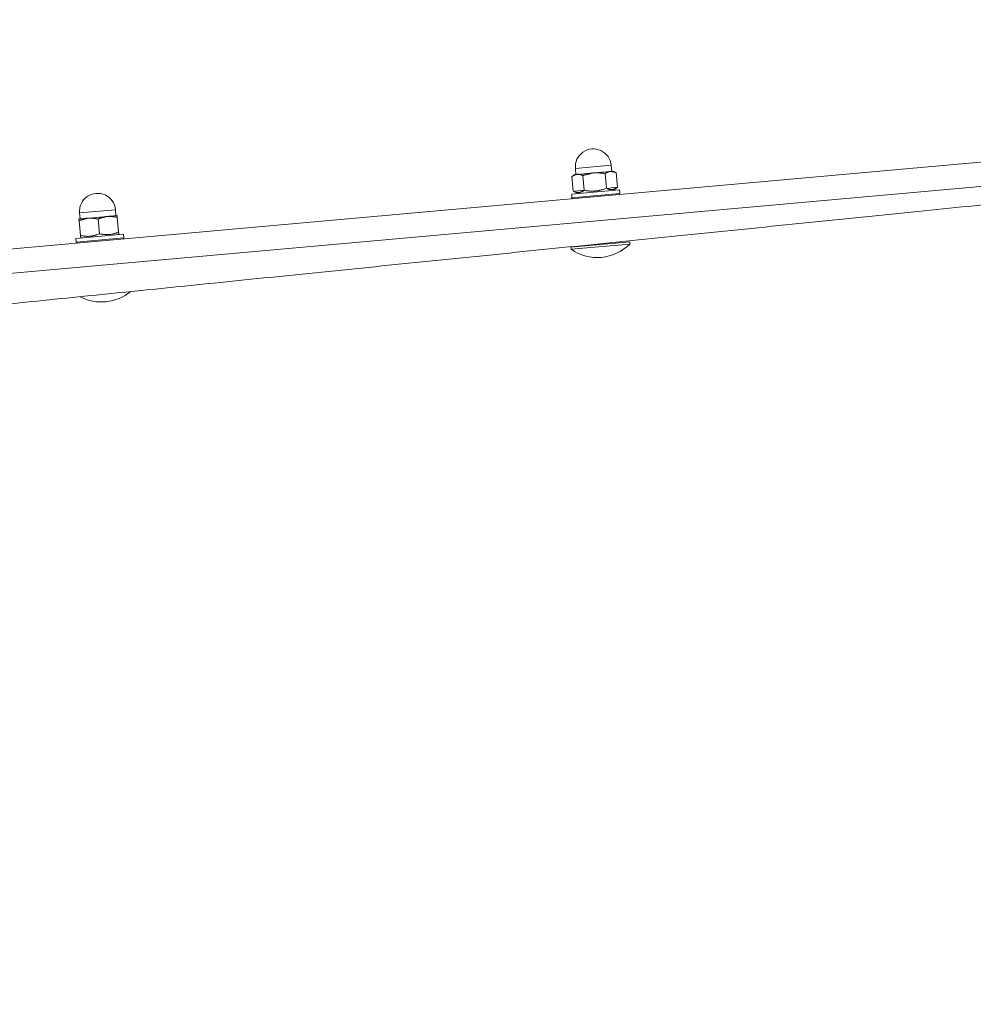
# Model space of a CAD drawing. Header units: feet. Extents: x 7493042 to 7493387, y 5986509 to 5986725.
# Tile 36 of 73: x 7493220.648 to 7493221.046, y 5986661.737 to 5986662.148. Entities that reach past the tile are written whole.
import ezdxf

# ---------------------------------------------------------------- set-up
doc = ezdxf.new("R2010")
doc.units = ezdxf.units.FT
doc.header["$MEASUREMENT"] = 0
for name, color, linetype, lineweight in [('_k_kreskowanie', 250, 'CONTINUOUS', 5), ('_k_urzadzenia', 250, 'CONTINUOUS', 13), ('_k_widok', 7, 'CONTINUOUS', 18), ('_k_wymiar', 7, 'CONTINUOUS', 13), ('_k_ściany', 7, 'CONTINUOUS', 35)]:
    doc.layers.add(name, color=color, linetype=linetype, lineweight=lineweight)
doc.layers.add('_k_niewidoczna', color=72, linetype='CONTINUOUS', lineweight=9, plot=False)
doc.styles.add('GENERATED_STYLE_1', font='MS Gothic.ttf')

# ---------------------------------------------------------------- blocks, each defined once
blk = doc.blocks.new('3009EPZ')
at = {"layer": '_k_niewidoczna', "color": 1, "lineweight": 20, "insert": (-3.165554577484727, -0.2128368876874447), "char_height": 0.24, "width": 11.63444291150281, "attachment_point": 1, "line_spacing_factor": 1.55, "style": 'GENERATED_STYLE_1', "bg_fill": 2}
blk.add_mtext('\\A1;{\\f@MS Gothic|b0|i0|c238|p49;\\C256;\\P\\pi-0.24,l0.24,t0.24,1.2;^I^I3009EPZ\\P\\pi-0.96,l0.96,t0.96,1.2;^I}', dxfattribs=at)
blk = doc.blocks.new('42221')
at = {"layer": '_k_urzadzenia', "lineweight": 13}
for p, q in [((-2.303784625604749, 0.1151000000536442), (-2.303784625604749, 1.025100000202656)), ((-2.303784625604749, 1.025100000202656), (-2.303784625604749, 0.1151000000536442)), ((-2.293784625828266, 1.025100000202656), (-2.293784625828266, 0.1151000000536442)), ((-2.314686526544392, 0.5577750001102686), (-2.314686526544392, 0.5824250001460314)), ((-2.314686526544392, 0.5824250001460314), (-2.313784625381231, 0.5824250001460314)), ((-2.313784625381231, 0.5577750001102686), (-2.313784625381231, 0.5824250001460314)), ((-2.293784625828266, 0.5796000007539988), (-2.29328462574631, 0.5800999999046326)), ((-2.29328462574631, 0.5800999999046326), (-2.29328462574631, 0.5601000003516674)), ((-2.29328462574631, 0.5800999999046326), (-2.291784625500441, 0.5800999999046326)), ((-2.291784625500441, 0.5800999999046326), (-2.291784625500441, 0.5601000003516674)), ((-2.291784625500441, 0.5774000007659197), (-2.29066594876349, 0.5793376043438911)), ((-2.29066594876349, 0.5793376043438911), (-2.284499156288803, 0.5793376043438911)), ((-2.283784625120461, 0.5781000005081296), (-2.284499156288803, 0.5793376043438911)), ((-2.313784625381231, 0.5751000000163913), (-2.313414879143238, 0.5751000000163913)), ((-2.283784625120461, 0.5770282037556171), (-2.283784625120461, 0.5781000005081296)), ((-2.283784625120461, 0.5776000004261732), (-2.281284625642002, 0.5776000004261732)), ((-2.283784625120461, 0.57010000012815), (-2.283784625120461, 0.5770282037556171)), ((-2.281284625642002, 0.5626000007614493), (-2.281284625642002, 0.5776000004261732)), ((-2.29066594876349, 0.5747188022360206), (-2.284499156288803, 0.5747188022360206)), ((-2.283784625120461, 0.5631717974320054), (-2.283784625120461, 0.57010000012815)), ((-2.313784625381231, 0.5651000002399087), (-2.313534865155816, 0.5651000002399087)), ((-2.291784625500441, 0.5628000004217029), (-2.29066594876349, 0.5608623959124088)), ((-2.29066594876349, 0.5654811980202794), (-2.284499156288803, 0.5654811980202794)), ((-2.283784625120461, 0.562100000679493), (-2.283784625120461, 0.5631717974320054)), ((-2.283784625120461, 0.5626000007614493), (-2.281284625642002, 0.5626000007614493)), ((-2.293784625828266, 0.5606000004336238), (-2.29328462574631, 0.5601000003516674)), ((-2.29328462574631, 0.5601000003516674), (-2.291784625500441, 0.5601000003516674)), ((-2.29066594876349, 0.5608623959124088), (-2.284499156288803, 0.5608623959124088)), ((-2.283784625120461, 0.562100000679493), (-2.284499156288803, 0.5608623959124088)), ((-2.314686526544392, 0.5577750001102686), (-2.313784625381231, 0.5577750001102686)), ((-2.293784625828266, 0.372100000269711), (-2.29328462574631, 0.3726000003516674)), ((-2.29328462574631, 0.3726000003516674), (-2.29328462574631, 0.3526000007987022)), ((-2.29328462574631, 0.3726000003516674), (-2.291784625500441, 0.3726000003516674)), ((-2.291784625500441, 0.3726000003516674), (-2.291784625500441, 0.3526000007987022)), ((-2.291784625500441, 0.3699000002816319), (-2.291380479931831, 0.3706000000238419)), ((-2.29066594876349, 0.3706000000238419), (-2.284499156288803, 0.3706000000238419)), ((-2.283784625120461, 0.3666000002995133), (-2.283784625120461, 0.3706000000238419)), ((-2.283784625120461, 0.3700999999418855), (-2.281284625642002, 0.3700999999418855)), ((-2.281284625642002, 0.3551000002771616), (-2.281284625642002, 0.3700999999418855)), ((-2.283784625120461, 0.3585999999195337), (-2.283784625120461, 0.3666000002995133)), ((-2.29066594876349, 0.3626000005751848), (-2.284499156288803, 0.3626000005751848)), ((-2.283784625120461, 0.3546000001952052), (-2.283784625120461, 0.3585999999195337)), ((-2.293784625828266, 0.3530999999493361), (-2.29328462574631, 0.3526000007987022)), ((-2.291784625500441, 0.3552999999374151), (-2.291380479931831, 0.3546000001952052)), ((-2.29066594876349, 0.3546000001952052), (-2.284499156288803, 0.3546000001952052)), ((-2.283784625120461, 0.3551000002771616), (-2.281284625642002, 0.3551000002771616)), ((-2.29328462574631, 0.3526000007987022), (-2.291784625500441, 0.3526000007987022))]:
    blk.add_line(p, q, dxfattribs=at)
for centre, radius, start, end in [((-2.299964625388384, 0.57010000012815), 0.01920000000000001, 140.0643322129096, 219.9356677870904), ((-2.281284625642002, 0.57010000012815), 0.007500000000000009, 270, 90), ((-2.299964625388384, 0.3626000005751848), 0.01920000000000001, 145.7487142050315, 212.8764228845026), ((-2.281284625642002, 0.3626000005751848), 0.007500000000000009, 270, 90), ((-2.303107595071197, 1.43414644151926), 1.246520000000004, 240.684372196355, 269.3125685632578)]:
    blk.add_arc(centre, radius, start, end, dxfattribs=at)
for points, knots in [([(-2.948943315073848, 0.2840158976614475), (-2.948943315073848, 0.2840158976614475), (-2.948620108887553, 0.2845914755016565), (-2.947211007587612, 0.2871008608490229), (-2.946124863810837, 0.2890351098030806), (-2.943200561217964, 0.2942428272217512), (-2.941361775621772, 0.2975174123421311), (-2.937069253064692, 0.3051617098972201), (-2.934615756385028, 0.3095309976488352), (-2.929355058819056, 0.3188994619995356), (-2.92630435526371, 0.3243322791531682), (-2.919408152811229, 0.3366133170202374), (-2.915562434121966, 0.3434619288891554), (-2.907234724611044, 0.3582922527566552), (-2.902750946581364, 0.3662771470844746), (-2.893410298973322, 0.3829113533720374), (-2.888553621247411, 0.3915603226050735), (-2.878833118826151, 0.4088709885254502), (-2.873519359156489, 0.418333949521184), (-2.862185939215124, 0.4385169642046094), (-2.856166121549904, 0.4492373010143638), (-2.843702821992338, 0.471432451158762), (-2.837256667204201, 0.4829120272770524), (-2.82428992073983, 0.5060037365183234), (-2.817769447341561, 0.5176156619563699), (-2.80506899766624, 0.5402331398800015), (-2.798301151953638, 0.5522855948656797), (-2.784255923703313, 0.5772979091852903), (-2.776978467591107, 0.5902578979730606), (-2.762277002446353, 0.6164388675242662), (-2.754849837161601, 0.6296654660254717), (-2.740231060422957, 0.6556991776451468), (-2.733039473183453, 0.6685062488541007), (-2.719292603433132, 0.6929872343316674), (-2.712101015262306, 0.7057943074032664), (-2.697482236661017, 0.7318280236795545), (-2.690055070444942, 0.7450546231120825), (-2.67535360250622, 0.7712355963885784), (-2.668076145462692, 0.7841955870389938), (-2.654030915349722, 0.8092079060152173), (-2.647263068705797, 0.8212603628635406), (-2.634562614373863, 0.8438778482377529), (-2.628042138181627, 0.8554897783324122), (-2.615075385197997, 0.8785814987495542), (-2.60862922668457, 0.8900610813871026), (-2.596165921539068, 0.9122562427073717), (-2.590146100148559, 0.9229765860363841), (-2.578812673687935, 0.9431596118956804), (-2.573498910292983, 0.9526225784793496), (-2.56377840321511, 0.9699332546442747), (-2.558921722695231, 0.9785822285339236), (-2.549581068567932, 0.9952164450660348), (-2.545097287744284, 1.003201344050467), (-2.536769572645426, 1.018031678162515), (-2.532923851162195, 1.024880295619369), (-2.526027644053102, 1.037161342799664), (-2.522976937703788, 1.042594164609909), (-2.517716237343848, 1.051962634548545), (-2.515262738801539, 1.056331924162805), (-2.510970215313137, 1.063976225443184), (-2.5091314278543, 1.067250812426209), (-2.506207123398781, 1.072458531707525), (-2.505120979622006, 1.074392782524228), (-2.50371187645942, 1.07690216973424), (-2.503388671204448, 1.077477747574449), (-2.503388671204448, 1.077477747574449)], [0, 0, 0, 0, 4.211487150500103, 4.211487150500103, 8.422974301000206, 8.422974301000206, 12.63446145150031, 12.63446145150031, 16.84594860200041, 16.84594860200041, 21.05743601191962, 21.05743601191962, 25.26892342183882, 25.26892342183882, 29.48041083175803, 29.48041083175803, 33.69189824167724, 33.69189824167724, 37.90338611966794, 37.90338611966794, 42.11487399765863, 42.11487399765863, 46.32636187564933, 46.32636187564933, 50.53784975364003, 50.53784975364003, 54.74933842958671, 54.74933842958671, 58.9608271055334, 58.9608271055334, 63.17231578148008, 63.17231578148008, 67.38380445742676, 67.38380445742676, 71.59529374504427, 71.59529374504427, 75.8067830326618, 75.8067830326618, 80.01827232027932, 80.01827232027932, 84.22976160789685, 84.22976160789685, 88.44125130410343, 88.44125130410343, 92.65274100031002, 92.65274100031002, 96.86423069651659, 96.86423069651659, 101.0757203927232, 101.0757203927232, 105.2872090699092, 105.2872090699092, 109.4986977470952, 109.4986977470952, 113.7101864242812, 113.7101864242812, 117.9216751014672, 117.9216751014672, 122.1331613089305, 122.1331613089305, 126.3446475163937, 126.3446475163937, 130.5561337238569, 130.5561337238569, 134.7676199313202, 134.7676199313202, 134.7676199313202, 134.7676199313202]), ([(-2.308015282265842, 1.025122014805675), (-2.308015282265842, 1.025122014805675), (-2.308023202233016, 1.024461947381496), (-2.30805773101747, 1.021584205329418), (-2.308084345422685, 1.019366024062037), (-2.308156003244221, 1.013393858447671), (-2.308201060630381, 1.0096385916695), (-2.308306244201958, 1.000872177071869), (-2.30836636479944, 0.9958615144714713), (-2.308495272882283, 0.9851178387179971), (-2.308570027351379, 0.978887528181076), (-2.308739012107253, 0.9648037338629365), (-2.308833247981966, 0.9569498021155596), (-2.30903731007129, 0.9399425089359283), (-2.309147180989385, 0.9307854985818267), (-2.309376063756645, 0.9117095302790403), (-2.309495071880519, 0.9017909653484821), (-2.309733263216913, 0.8819392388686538), (-2.30986347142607, 0.8710871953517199), (-2.310141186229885, 0.8479414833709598), (-2.31028869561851, 0.8356474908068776), (-2.310594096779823, 0.8101942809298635), (-2.310752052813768, 0.7970296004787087), (-2.311069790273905, 0.7705482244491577), (-2.311229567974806, 0.7572317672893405), (-2.311540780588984, 0.7312942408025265), (-2.311706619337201, 0.7174725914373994), (-2.312050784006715, 0.6887886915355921), (-2.312229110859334, 0.6739262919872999), (-2.312589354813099, 0.6439021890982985), (-2.31277135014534, 0.6287340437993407), (-2.313129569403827, 0.5988788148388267), (-2.313305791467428, 0.5841917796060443), (-2.313642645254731, 0.5561172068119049), (-2.313818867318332, 0.5414301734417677), (-2.314177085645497, 0.5115749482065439), (-2.314359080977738, 0.4964068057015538), (-2.314719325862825, 0.4663827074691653), (-2.314897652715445, 0.4515203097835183), (-2.315241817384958, 0.4228364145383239), (-2.315407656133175, 0.4090147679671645), (-2.315718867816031, 0.3830772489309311), (-2.315878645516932, 0.3697607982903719), (-2.316196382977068, 0.3432794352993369), (-2.316354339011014, 0.3301147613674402), (-2.316659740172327, 0.3046615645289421), (-2.316807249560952, 0.2923675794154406), (-2.317084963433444, 0.2692218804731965), (-2.317215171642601, 0.2583698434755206), (-2.317453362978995, 0.2385181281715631), (-2.31757237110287, 0.2285995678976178), (-2.317801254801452, 0.2095236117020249), (-2.317911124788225, 0.2003666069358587), (-2.318115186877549, 0.183359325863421), (-2.318209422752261, 0.1755053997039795), (-2.318378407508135, 0.1614216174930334), (-2.318453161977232, 0.1551913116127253), (-2.318582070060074, 0.1444476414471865), (-2.318642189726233, 0.1394369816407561), (-2.318747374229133, 0.1306705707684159), (-2.318792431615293, 0.12691530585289), (-2.318864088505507, 0.1209431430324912), (-2.318890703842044, 0.1187249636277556), (-2.318925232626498, 0.1158472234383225), (-2.31893315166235, 0.1151871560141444), (-2.31893315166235, 0.1151871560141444)], [134.7676199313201, 134.7676199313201, 134.7676199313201, 134.7676199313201, 138.9791061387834, 138.9791061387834, 143.1905923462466, 143.1905923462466, 147.4020785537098, 147.4020785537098, 151.6135647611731, 151.6135647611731, 155.8250534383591, 155.8250534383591, 160.0365421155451, 160.0365421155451, 164.2480307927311, 164.2480307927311, 168.4595194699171, 168.4595194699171, 172.6710091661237, 172.6710091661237, 176.8824988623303, 176.8824988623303, 181.0939885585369, 181.0939885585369, 185.3054782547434, 185.3054782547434, 189.516967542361, 189.516967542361, 193.7284568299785, 193.7284568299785, 197.939946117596, 197.939946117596, 202.1514354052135, 202.1514354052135, 206.3629240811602, 206.3629240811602, 210.5744127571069, 210.5744127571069, 214.7859014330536, 214.7859014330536, 218.9973901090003, 218.9973901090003, 223.208877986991, 223.208877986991, 227.4203658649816, 227.4203658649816, 231.6318537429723, 231.6318537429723, 235.843341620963, 235.843341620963, 240.0548290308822, 240.0548290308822, 244.2663164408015, 244.2663164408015, 248.4778038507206, 248.4778038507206, 252.6892912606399, 252.6892912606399, 256.90077841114, 256.90077841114, 261.1122655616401, 261.1122655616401, 265.3237527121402, 265.3237527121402, 269.5352398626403, 269.5352398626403, 269.5352398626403, 269.5352398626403])]:
    blk.add_open_spline(points, degree=3, knots=knots, dxfattribs=at)
for points, weights in [([(-2.29066594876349, 0.5793376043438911), (-2.291999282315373, 0.5770282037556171), (-2.29066594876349, 0.5747188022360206)], [1, 1.154700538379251, 1]), ([(-2.283784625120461, 0.5770282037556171), (-2.283784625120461, 0.5781000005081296), (-2.284499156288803, 0.5793376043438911)], [1, 1.03795484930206, 1]), ([(-2.284499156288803, 0.5747188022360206), (-2.283784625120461, 0.5759564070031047), (-2.283784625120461, 0.5770282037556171)], [1, 1.037954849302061, 1]), ([(-2.29066594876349, 0.5747188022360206), (-2.291999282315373, 0.57010000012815), (-2.29066594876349, 0.5654811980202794)], [1, 1.154700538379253, 1]), ([(-2.283784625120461, 0.57010000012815), (-2.283784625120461, 0.5722435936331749), (-2.284499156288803, 0.5747188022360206)], [1, 1.037954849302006, 1]), ([(-2.284499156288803, 0.5654811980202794), (-2.283784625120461, 0.5679564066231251), (-2.283784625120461, 0.57010000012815)], [1, 1.037954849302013, 1]), ([(-2.29066594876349, 0.5654811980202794), (-2.291999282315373, 0.5631717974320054), (-2.29066594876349, 0.5608623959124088)], [1, 1.154700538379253, 1]), ([(-2.283784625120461, 0.5631717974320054), (-2.283784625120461, 0.5642435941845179), (-2.284499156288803, 0.5654811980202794)], [1, 1.037954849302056, 1]), ([(-2.284499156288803, 0.5608623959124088), (-2.283784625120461, 0.562100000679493), (-2.283784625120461, 0.5631717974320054)], [1, 1.037954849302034, 1]), ([(-2.291380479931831, 0.3706000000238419), (-2.291380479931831, 0.3706000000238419), (-2.29066594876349, 0.3706000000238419)], [1.077350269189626, 1.077350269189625, 1]), ([(-2.29066594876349, 0.3706000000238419), (-2.291999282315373, 0.3666000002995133), (-2.29066594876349, 0.3626000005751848)], [1, 1.154700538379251, 1]), ([(-2.283784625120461, 0.3666000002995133), (-2.283784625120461, 0.3684564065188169), (-2.284499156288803, 0.3706000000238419)], [1, 1.03795484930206, 1]), ([(-2.284499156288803, 0.3706000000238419), (-2.283784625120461, 0.3706000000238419), (-2.283784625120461, 0.3706000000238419)], [1, 1.03795484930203, 1]), ([(-2.284499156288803, 0.3626000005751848), (-2.283784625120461, 0.3647435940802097), (-2.283784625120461, 0.3666000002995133)], [1, 1.037954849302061, 1]), ([(-2.29066594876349, 0.3626000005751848), (-2.291999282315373, 0.3585999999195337), (-2.29066594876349, 0.3546000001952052)], [1, 1.154700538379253, 1]), ([(-2.283784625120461, 0.3585999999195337), (-2.283784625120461, 0.3604564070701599), (-2.284499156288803, 0.3626000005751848)], [1, 1.037954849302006, 1]), ([(-2.284499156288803, 0.3546000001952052), (-2.283784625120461, 0.3567435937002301), (-2.283784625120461, 0.3585999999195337)], [1, 1.037954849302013, 1]), ([(-2.29066594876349, 0.3546000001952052), (-2.291380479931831, 0.3546000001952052), (-2.291380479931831, 0.3546000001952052)], [1, 1.077350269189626, 1.077350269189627]), ([(-2.283784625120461, 0.3546000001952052), (-2.283784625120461, 0.3546000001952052), (-2.284499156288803, 0.3546000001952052)], [1, 1.037954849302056, 1])]:
    blk.add_rational_spline(points, weights, degree=2, dxfattribs=at)
blk = doc.blocks.new('PZ')
at = {"layer": '_k_kreskowanie'}
h = blk.add_hatch(dxfattribs=at)
h.set_pattern_fill('ANSI31', color=30, scale=2)
h.set_pattern_definition([(44.99999999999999, (0, 9.999999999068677), (-0.1767766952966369, 0.1767766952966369), [])])
h.paths.add_polyline_path([(0, 0), (-10.00000000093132, -9.313225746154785e-10), (-10, -8), (0, -8.000000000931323)])
at = {"layer": '_k_wymiar'}
blk.add_blockref('3009EPZ', (-4.874138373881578, -2.223998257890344), dxfattribs=at)
at = {"layer": '_k_wymiar', "xscale": -1, "rotation": 270}
blk.add_blockref('42221', (-3.302318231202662, -0.2372885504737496), dxfattribs=at)
blk = doc.blocks.new('dz_89')
at = {"layer": '_k_widok', "true_color": 0x727430, "transparency": 33554483}
h = blk.add_hatch(color=67, dxfattribs=at)
h.dxf.hatch_style = 1
edge = h.paths.add_edge_path()
edge.add_line((12.70902155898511, 26.38064855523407), (7.709021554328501, 26.38064852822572))
edge.add_line((7.709021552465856, 26.38064852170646), (7.70902153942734, 37.78064853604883))
edge.add_line((7.709021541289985, 37.78064853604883), (6.369776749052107, 37.78064852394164))
edge.add_line((6.369776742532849, 37.78064853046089), (5.615883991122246, 14.49525390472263))
edge.add_line((5.615883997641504, 14.49525390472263), (18.80389758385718, 14.91181113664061))
edge.add_line((18.80389758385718, 14.91181113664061), (15.54272840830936, 18.68720442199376))
edge.add_arc((24.35910540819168, 26.30271166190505), 11.65008386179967, 180.0006461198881, 220.8201588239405, ccw=False)
edge.add_line((12.70902155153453, 26.3025802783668), (12.70902155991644, 26.38064854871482))
h.paths.add_polyline_path([(40.3690215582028, 42.12779145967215), (6.460092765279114, 40.54843281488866), (6.369776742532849, 37.78064853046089), (20.17902156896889, 37.78064855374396), (20.17902156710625, 39.05064855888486), (40.38900848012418, 39.05064853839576)])
h.paths.add_polyline_path([(40.3890215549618, 27.15064852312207), (32.28902155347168, 27.15064854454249), (32.28902156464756, 24.75064854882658), (31.12902155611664, 24.75064853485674), (31.12902154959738, 22.41511134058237), (31.24902159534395, 22.41511131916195), (31.24902155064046, 18.7951111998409), (31.12902157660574, 18.79511121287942), (31.12902157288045, 17.37511119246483), (37.4009747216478, 17.37511119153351)], flags=16)
edge = h.paths.add_edge_path()
edge.add_line((28.96902152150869, 24.75064853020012), (18.20161191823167, 24.75064854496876))
edge.add_arc((24.35902610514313, 26.30268215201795), 6.350004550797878, 194.1472389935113, 220.8203165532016)
edge.add_line((19.55357563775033, 22.15175411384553), (19.67721045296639, 22.00862444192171))
edge.add_line((19.67721045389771, 22.00862444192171), (22.76096443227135, 18.72709242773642))
edge.add_arc((26.92873122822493, 24.47511123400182), 7.100000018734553, 234.0549274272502, 269.9999999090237)
edge.add_line((26.92873121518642, 17.37511121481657), (28.9690215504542, 17.37511119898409))
edge.add_line((28.96902155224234, 17.37511119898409), (28.96902155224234, 18.79511121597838))
edge.add_line((28.96902155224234, 18.79511121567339), (28.8490215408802, 18.79511121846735))
edge.add_line((28.84902154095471, 18.79511121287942), (28.84902155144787, 22.4151113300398))
edge.add_line((28.84902155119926, 22.4151113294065), (28.96902152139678, 22.41511132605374))
edge.add_line((28.9690215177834, 22.41511132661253), (28.96902151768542, 24.75064853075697))
edge = h.paths.add_edge_path()
edge.add_arc((13.99827481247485, 10.76081904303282), 6.350176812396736, 359.9259715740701, 400.8197376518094)
edge.add_line((18.80389758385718, 14.91181113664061), (5.609941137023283, 14.49506619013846))
edge.add_line((5.60994113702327, 14.49506619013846), (5.005610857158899, -5.566441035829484))
edge.add_line((5.005610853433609, -5.566441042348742), (4.94169659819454, -30.1910327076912))
edge.add_line((4.94169660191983, -30.19103270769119), (-10.95257287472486, -30.01103900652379))
edge.add_line((-10.95257287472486, -30.01103900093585), (-7.97976715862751, -62.86399820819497))
edge.add_line((-7.979767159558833, -62.86399821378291), (26.62697393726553, -58.20511747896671))
edge.add_line((26.62697393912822, -58.20511747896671), (32.59135868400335, -54.96423566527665))
edge.add_line((32.59135868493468, -54.96423566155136), (40.39575607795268, -43.59466002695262))
edge.add_line((40.39575607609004, -43.59466002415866), (36.09191652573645, -43.96657251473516))
edge.add_line((36.09191652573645, -43.96657251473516), (27.13389821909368, -44.82471283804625))
edge.add_line((27.13389822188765, -44.82471284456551), (21.40663926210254, -45.45580032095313))
edge.add_line((21.40663925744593, -45.45580031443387), (21.76153076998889, -48.25727015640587))
edge.add_line((21.76153076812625, -48.25727016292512), (13.38419240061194, -49.23040239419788))
edge.add_line((13.3841924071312, -49.23040239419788), (13.21135381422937, -47.69499205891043))
edge.add_line((13.2113538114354, -47.69499205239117), (7.145014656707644, -48.46539149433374))
edge.add_line((7.145014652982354, -48.465391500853), (4.158830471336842, -45.61260267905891))
edge.add_line((4.158830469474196, -45.61260267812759), (3.796435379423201, -42.43696575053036))
edge.add_line((3.796435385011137, -42.43696574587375), (5.607288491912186, -40.02250703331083))
edge.add_line((5.607288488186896, -40.02250703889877), (4.50924433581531, -31.20987534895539))
edge.add_line((4.509244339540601, -31.20987534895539), (7.406442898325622, -30.84037367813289))
edge.add_line((7.406442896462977, -30.84037367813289), (7.354475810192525, -25.59051912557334))
edge.add_line((7.354475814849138, -25.59051912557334), (13.5241225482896, -24.89589675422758))
edge.add_line((13.52412253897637, -24.89589675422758), (20.14724967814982, -24.10867510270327))
edge.add_line((20.14724967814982, -24.10867509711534), (20.30905911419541, -19.73186123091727))
edge.add_line((20.30905912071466, -19.73186123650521), (20.34844632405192, 10.75261436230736))
edge = h.paths.add_edge_path(flags=16)
edge.add_line((13.01895449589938, -13.43925650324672), (8.439511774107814, -13.33923487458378))
edge.add_line((8.439511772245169, -13.33923487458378), (8.26644729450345, -8.383656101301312))
edge.add_line((8.266447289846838, -8.38365610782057), (6.891811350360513, -8.398121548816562))
edge.add_line((6.891811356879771, -8.398121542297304), (6.954738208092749, 13.77454660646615))
edge.add_line((6.954738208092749, 13.77454659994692), (18.00234881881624, 13.77454662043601))
edge.add_line((18.00234881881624, 13.77454662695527), (17.97982610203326, -3.657293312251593))
edge.add_line((17.97982610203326, -3.657293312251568), (18.8359501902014, -3.658067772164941))
edge.add_line((18.83595019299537, -3.658067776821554), (18.83470074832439, -5.039304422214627))
edge.add_line((18.83470074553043, -5.039304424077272), (17.97804198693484, -5.038197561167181))
edge.add_line((17.9780419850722, -5.038197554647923), (17.97385397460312, -8.27958876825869))
edge.add_line((17.97385397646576, -8.27958876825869), (19.77666913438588, -8.506651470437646))
edge.add_line((19.77666913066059, -8.506651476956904), (19.72751823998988, -11.4468528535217))
edge.add_line((19.72751823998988, -11.4468528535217), (18.06569280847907, -11.46519165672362))
edge.add_line((18.06569281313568, -11.46519165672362), (18.02478807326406, -13.3749892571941))
edge.add_line((18.02478807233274, -13.3749892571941), (18.31841797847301, -13.48052910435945))
edge.add_line((18.31841797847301, -13.48052909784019), (18.31391199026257, -14.5805194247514))
edge.add_line((18.31391198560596, -14.58051943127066), (20.31551771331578, -14.58310556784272))
edge.add_line((20.3155177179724, -14.58310556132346), (20.31293363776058, -16.58310389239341))
edge.add_line((20.31293363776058, -16.58310389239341), (18.31071343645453, -16.58051694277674))
edge.add_line((18.31071343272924, -16.58051694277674), (18.30203254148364, -17.48049553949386))
edge.add_line((18.30203254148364, -17.48049553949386), (14.30206610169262, -17.46411012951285))
edge.add_line((14.30206610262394, -17.46411012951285), (14.31845152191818, -13.46414370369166))
edge.add_line((14.31845152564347, -13.46414370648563), (13.0189544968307, -13.43925650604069))
edge = h.paths.add_edge_path()
edge.add_line((70.70547728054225, -22.95664114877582), (71.4472457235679, -22.85710347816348))
edge.add_line((71.44724573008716, -22.85710347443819), (69.8489759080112, 11.45785041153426))
edge.add_line((69.8489759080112, 11.45785041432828), (26.86243700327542, 9.455688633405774))
edge.add_arc((32.74163792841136, 5.475111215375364), 7.100000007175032, 145.8996048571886, 179.9259717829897)
edge.add_line((25.64164385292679, 5.484284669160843), (25.62778908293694, -5.238872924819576))
edge.add_line((25.62778907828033, -5.238872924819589), (25.60720499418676, -21.17032181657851))
edge.add_line((25.60720499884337, -21.17032181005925), (27.299590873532, -23.25855136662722))
edge.add_line((27.29959087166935, -23.25855137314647), (27.12347947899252, -23.27948386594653))
edge.add_line((27.12347947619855, -23.27948385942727), (27.71707911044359, -26.05621343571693))
edge.add_line((27.71707911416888, -26.05621344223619), (29.53703548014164, -27.82601317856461))
edge.add_line((29.53703548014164, -27.82601317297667), (29.60346308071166, -27.82848015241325))
edge.add_line((29.6034630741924, -27.82848015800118), (36.52562348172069, -27.13329647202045))
edge.add_line((36.5256234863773, -27.13329646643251), (36.26258692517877, -25.0899024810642))
edge.add_line((36.26258692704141, -25.08990248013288), (36.07831178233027, -24.66276939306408))
edge.add_line((36.07831178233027, -24.66276939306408), (35.15574125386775, -23.36763865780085))
edge.add_line((35.15574125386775, -23.36763865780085), (35.00444155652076, -22.59148895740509))
edge.add_line((35.00444155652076, -22.59148896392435), (39.10632897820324, -22.11164607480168))
edge.add_line((39.10632897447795, -22.11164606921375), (39.20411890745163, -22.94759307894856))
edge.add_line((39.20411891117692, -22.94759307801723), (38.26454920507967, -25.0741886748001))
edge.add_line((38.26454920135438, -25.07418867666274), (38.50228764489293, -26.89560536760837))
edge.add_line((38.50228764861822, -26.89560536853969), (39.51359771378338, -26.79456247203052))
edge.add_line((39.51359771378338, -26.79456247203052), (41.05788775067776, -26.64026801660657))
edge.add_line((41.05788775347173, -26.6402680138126), (43.63170448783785, -26.38311060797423))
edge.add_line((43.63170448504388, -26.38311060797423), (44.91861283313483, -26.25453190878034))
edge.add_line((44.91861282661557, -26.25453191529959), (47.49242954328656, -25.99737448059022))
edge.add_line((47.49242954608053, -25.99737447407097), (49.95831791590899, -25.73115457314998))
edge.add_line((49.95831791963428, -25.73115457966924), (52.31213912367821, -25.45632046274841))
edge.add_line((52.31213912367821, -25.45632045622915), (58.19669211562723, -24.76923523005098))
edge.add_line((58.19669211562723, -24.76923523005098), (59.37360269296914, -24.63181821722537))
edge.add_line((59.37360268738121, -24.63181822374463), (60.55051330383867, -24.49440115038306))
edge.add_line((60.55051330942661, -24.49440114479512), (60.21025393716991, -21.28603019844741))
edge.add_line((60.21025393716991, -21.28603020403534), (62.11008556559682, -21.05637871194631))
edge.add_line((62.11008556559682, -21.05637870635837), (62.42622630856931, -24.13022891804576))
edge.add_line((62.42622630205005, -24.13022891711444), (64.211544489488, -25.36733802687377))
edge.add_line((64.21154449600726, -25.36733802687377), (70.90926426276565, -24.47528995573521))
edge.add_line((70.90926425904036, -24.47528996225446), (70.70547728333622, -22.95664114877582))
h.paths.add_polyline_path([(43.90902158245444, 33.17064851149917), (43.40902154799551, 33.17064852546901)], flags=17)
h.paths.add_polyline_path([(51.80902156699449, 33.17064855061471), (52.30902153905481, 33.17064853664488), (52.25776074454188, 33.17064853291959)], flags=17)
h.paths.add_polyline_path([(51.60902157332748, 31.97064854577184), (51.10902157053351, 31.97064853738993)], flags=17)
h.paths.add_polyline_path([(50.40902157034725, 31.97064852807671), (50.90902157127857, 31.970648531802)], flags=17)
h.paths.add_polyline_path([(49.70902156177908, 31.97064853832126), (50.20902156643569, 31.9706485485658)], flags=17)
h.paths.add_polyline_path([(49.50902157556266, 33.17064853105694), (49.00902156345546, 34.88798305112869)], flags=17)
h.paths.add_polyline_path([(48.30902154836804, 31.97064854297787), (48.80902156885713, 31.97064854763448)], flags=17)
h.paths.add_polyline_path([(48.10902155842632, 31.97064852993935), (47.60902157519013, 31.97064853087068)], flags=17)
h.paths.add_polyline_path([(47.40902157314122, 31.97064854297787), (46.90902157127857, 31.9706485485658)], flags=17)
h.paths.add_polyline_path([(46.20902156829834, 33.17064854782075), (46.70902156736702, 33.17064852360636)], flags=17)
h.paths.add_polyline_path([(46.00902155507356, 31.97064852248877), (45.50902155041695, 31.97064853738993)], flags=17)
h.paths.add_polyline_path([(45.30902156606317, 31.9706485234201), (44.80902154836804, 31.97064851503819)], flags=17)
h.paths.add_polyline_path([(44.60902157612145, 31.97064851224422), (44.109021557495, 31.97064851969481)], flags=17)
h.paths.add_polyline_path([(53.10176307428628, 26.89891276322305), (52.6837246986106, 34.88798304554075), (62.67006255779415, 35.41053103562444), (63.08810090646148, 27.421460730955)], flags=16)
edge = h.paths.add_edge_path()
edge.add_line((42.96902156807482, 26.89891279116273), (42.96902155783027, 27.8306485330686))
edge.add_line((42.96902155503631, 27.83064852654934), (40.38902156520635, 27.83064852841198))
edge.add_line((40.38902156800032, 27.83064853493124), (40.38902156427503, 27.17064853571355))
edge.add_line((40.38902156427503, 27.17064853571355), (37.4009747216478, 17.37511119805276))
edge.add_line((37.4009747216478, 17.37511119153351), (37.4009747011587, 12.57511119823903))
edge.add_line((37.4009747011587, 12.57511120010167), (32.74163790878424, 12.57511120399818))
edge.add_arc((32.74163790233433, 5.475111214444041), 7.099999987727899, 90.00000000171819, 145.8996045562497)
edge.add_line((26.86243701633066, 9.455688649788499), (69.8489759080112, 11.45785041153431))
edge.add_line((69.8489759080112, 11.45785041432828), (68.35975570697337, 43.43150139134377))
edge.add_line((68.3597557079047, 43.43150139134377), (40.36902155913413, 42.12779145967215))
edge.add_line((40.3690215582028, 42.12779145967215), (40.38902154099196, 39.05064854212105))
edge.add_line((40.38902154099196, 39.05064854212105), (40.38902155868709, 36.79064854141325))
edge.add_line((40.38902155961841, 36.79064854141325), (42.98902157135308, 36.79064853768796))
edge.add_line((42.98902156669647, 36.7906485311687), (42.98902155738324, 34.88798305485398))
edge.add_line((42.98902155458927, 34.88798305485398), (52.68372470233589, 34.88798305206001))
edge.add_line((52.68372470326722, 34.88798305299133), (53.10176307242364, 26.89891277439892))
edge.add_line((53.10176307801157, 26.8989127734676), (42.96902156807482, 26.89891278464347))
at = {"layer": '_k_widok', "rotation": 2.995343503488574}
blk.add_blockref('PZ', (62.81248085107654, 35.40524195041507), dxfattribs=at)
blk = doc.blocks.new('st_arch')
at = {"layer": '_k_kreskowanie'}
h = blk.add_hatch(dxfattribs=at)
h.set_pattern_fill('ANSI37', color=251, scale=1.5)
h.set_pattern_definition([(45, (0, 0), (-0.1325825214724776, 0.1325825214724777), []), (135, (0, 0), (-0.1325825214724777, -0.1325825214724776), [])])
h.paths.add_polyline_path([(-3.651893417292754, -0.1649241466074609, 0.1831310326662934), (-4.930936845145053, 1.732734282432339), (-7.999900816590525, 1.451194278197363), (-7.281507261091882, -6.544039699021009, 0.1004428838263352), (-5.454968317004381, -6.373939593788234, 0.2309915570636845), (-3.621269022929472, -4.319969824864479, 0.1038149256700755)])

msp = doc.modelspace()

# ---------------------------------------------------------------- block references
at = {"layer": '_k_ściany', "color": 4, "xscale": 11.74033149, "yscale": 11.74033149, "zscale": 11.74033149, "rotation": 270}
msp.add_blockref('st_arch', (7493229.551674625, 5986601.524765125), dxfattribs=at)

# ---------------------------------------------------------------- next in the draw order: block references
at = {"layer": '_k_ściany', "rotation": 2.126854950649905}
msp.add_blockref('dz_89', (7493161.928738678, 5986627.126837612), dxfattribs=at)

doc.saveas('drawing.dxf')
